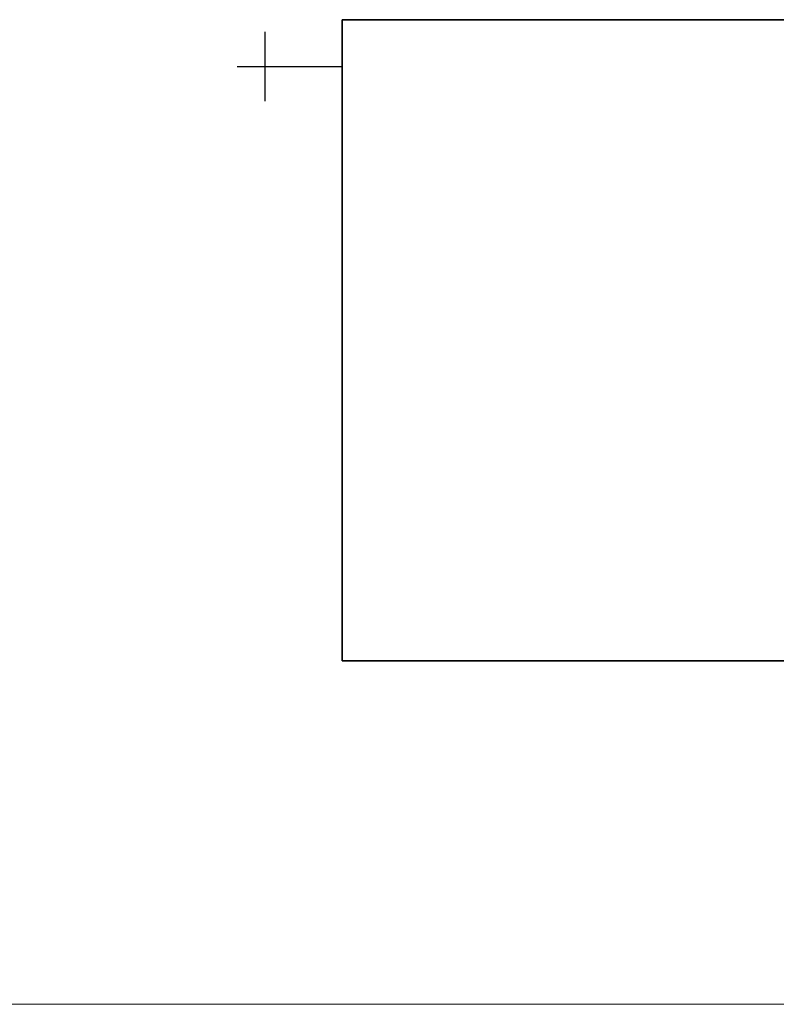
# Model space of a CAD drawing. Header units: millimetres. Extents: x 1279 to 58476, y -6899 to 74987.
# Tile 104 of 157: x 30302 to 30892, y -3829 to -3061. Entities that reach past the tile are written whole.
import ezdxf

# ---------------------------------------------------------------- set-up
doc = ezdxf.new("R2010")
doc.units = ezdxf.units.MM
doc.linetypes.add('phl_thick', pattern=[0])
for name, color, linetype, lineweight in [('UT_SCHÉMA_SYMBOLY', 7, 'Continuous', 25), ('UT_ZAŘÍZENÍ - OT', 3, 'Continuous', 35), ('VZT_50 POPIS - OBECNE', 7, 'Continuous', 5)]:
    doc.layers.add(name, color=color, linetype=linetype, lineweight=lineweight)

msp = doc.modelspace()

# ---------------------------------------------------------------- linework, layer by layer
at = {"layer": 'UT_SCHÉMA_SYMBOLY'}
for p, q in [((30493.69, -3124.73), (30493.69, -3070.73)), ((30471.94, -3097.73), (30553.81, -3097.73))]:
    msp.add_line(p, q, dxfattribs=at)
at = {"layer": 'UT_ZAŘÍZENÍ - OT', "linetype": 'Continuous'}
for p, q in [((30553.81, -3561.19), (30553.81, -3061.19)), ((30553.81, -3061.19), (31253.81, -3061.19)), ((31253.81, -3561.19), (30553.81, -3561.19))]:
    msp.add_line(p, q, dxfattribs=at)
at = {"layer": 'VZT_50 POPIS - OBECNE', "linetype": 'phl_thick'}
msp.add_line((1278.79, -3828.99), (52959.02, -3828.99), dxfattribs=at)

doc.saveas('drawing.dxf')
